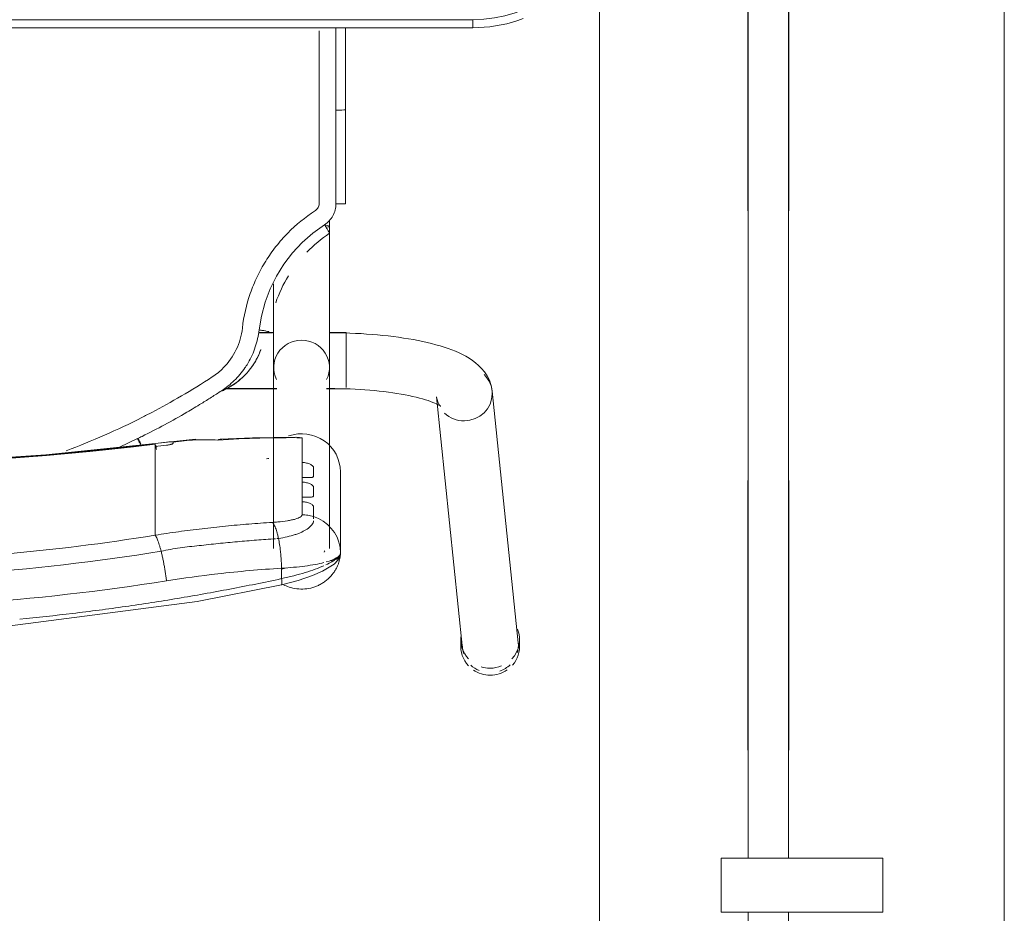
# Model space of a CAD drawing. Header units: metres. Extents: x 2.9 to 42.3, y -72.9 to -49.3.
# Tile 129 of 256: x 9.426 to 9.791, y -61.451 to -61.119. Entities that reach past the tile are written whole.
import ezdxf

# ---------------------------------------------------------------- set-up
doc = ezdxf.new("R2010")
doc.units = ezdxf.units.M
doc.linetypes.add('Traço', pattern=[0.006, 0.003, -0.003])
doc.linetypes.add('Traço_2_', pattern=[0.006, 0.003, -0.003])
doc.layers.add('A-GLAZ', color=7, linetype='Continuous', lineweight=18)
doc.layers.add('I-FURN', color=7, linetype='Continuous', lineweight=18)
doc.layers.add('A-GLAZ-HDLN', color=7, linetype='Traço', lineweight=25, true_color=0x00007f)

# ---------------------------------------------------------------- blocks, each defined once
blk = doc.blocks.new('ConjuntoParaAlunoTamanho6 - CJA06_ConjuntoParaAlunoTamanho6-V31-2PAV')
at = {"layer": 'I-FURN', "color": 253, "true_color": 0xaaaaaa}
for p, q in [((-0.2643, 0.29456), (-0.2643, 0.29197)), ((-0.2638, 0.29312), (-0.25413, 0.19969)), ((-0.23354, 0.20182), (-0.24321, 0.29526)), ((-0.24254, 0.29197), (-0.24254, 0.29456)), ((-0.1979, 0.25969), (-0.1979, 0.22964)), ((-0.19202, 0.25906), (-0.19192, 0.25949)), ((-0.19385, 0.25812), (-0.19385, 0.19097)), ((-0.19207, 0.25896), (-0.19202, 0.25906)), ((-0.17315, 0.19097), (-0.17315, 0.25812)), ((-0.19665, 0.25395), (-0.1957, 0.25221)), ((-0.1957, 0.25221), (-0.19451, 0.25062)), ((-0.17493, 0.25435), (-0.17437, 0.25441)), ((-0.12923, 0.2438), (-0.12923, 0.25317)), ((-0.12923, 0.24214), (-0.12923, 0.2438)), ((-0.12923, 0.24214), (-0.12923, 0.23653)), ((-0.18366, 0.24073), (-0.18366, 0.23904)), ((-0.12923, 0.23653), (-0.12923, 0.23486)), ((-0.12923, 0.23486), (-0.12923, 0.22925)), ((-0.18366, 0.23345), (-0.18366, 0.23176)), ((-0.12923, 0.22925), (-0.12923, 0.22759)), ((-0.12923, 0.22759), (-0.12923, 0.22197)), ((-0.18366, 0.22617), (-0.18366, 0.21701)), ((-0.14414, 0.21757), (-0.12926, 0.21915)), ((-0.12923, 0.22197), (-0.12923, 0.22031)), ((-0.11598, 0.22048), (-0.1227, 0.21732)), ((-0.18366, 0.21701), (-0.1818, 0.21679)), ((-0.19271, 0.19894), (-0.2, 0.19894)), ((-0.2, 0.19844), (-0.2, 0.19411)), ((-0.19271, 0.19879), (-0.19385, 0.19879)), ((-0.19385, 0.19879), (-0.19385, 0.19845)), ((-0.19385, 0.19845), (-0.19385, 0.19764)), ((-0.15474, 0.19894), (-0.17429, 0.19894)), ((-0.15494, 0.19879), (-0.17429, 0.19879)), ((-0.2, 0.19393), (-0.2, 0.18575)), ((-0.19385, 0.19367), (-0.19385, 0.1916)), ((-0.19385, 0.18688), (-0.19385, 0.18582)), ((-0.2, 0.18573), (-0.2, 0.17922)), ((-0.19385, 0.18371), (-0.19385, 0.18582)), ((-0.2, 0.17916), (-0.2, 0.17794)), ((-0.19385, 0.17809), (-0.19385, 0.18068)), ((-0.2, 0.17794), (-0.19377, 0.17794)), ((-0.17323, 0.17794), (-0.1676, 0.17794)), ((-0.17268, 0.17809), (-0.16757, 0.17809)), ((-0.19385, 0.13857), (-0.19385, 0.13643)), ((-0.19983, 0.13021), (-0.19982, 0.0953)), ((-0.19982, 0.06488), (-0.19982, 0.0953)), ((-0.19982, 0.0953), (-0.19982, 0.09529)), ((-0.19623, 0.09556), (-0.19738, 0.09554)), ((0.247, 0.06497), (-0.247, 0.06497)), ((-0.247, 0.06497), (-0.247, 0.06197)), ((0.247, 0.06497), (-0.247, 0.06497))]:
    blk.add_line(p, q, dxfattribs=at)
at = {"layer": 'I-FURN', "color": 253, "true_color": 0xaaaaaa, "flags": 128}
for points in [[(0.0001, 0.2904), (-0.07267, 0.28721), (-0.14486, 0.2777), (-0.17603, 0.27161)], [(-0.17603, 0.27161), (-0.18218, 0.26997), (-0.18761, 0.26812), (-0.19131, 0.26652), (-0.19557, 0.2639), (-0.19708, 0.26226), (-0.19765, 0.26113), (-0.1979, 0.25971)], [(-0.17607, 0.26928), (-0.17607, 0.26831), (-0.17607, 0.26734), (-0.17607, 0.26637), (-0.17607, 0.2654)], [(-0.1979, 0.24468), (-0.1979, 0.2522), (-0.1979, 0.25971)], [(-0.1979, 0.25969), (-0.19776, 0.25773), (-0.19734, 0.2558), (-0.19665, 0.25395)], [(-0.1979, 0.25969), (-0.1979, 0.25218), (-0.1979, 0.24467), (-0.1979, 0.23715), (-0.1979, 0.22964)], [(-0.19451, 0.25062), (-0.19311, 0.2492), (-0.19152, 0.24799)], [(-0.19152, 0.24799), (-0.18977, 0.24701), (-0.1879, 0.24628)], [(-0.1879, 0.24243), (-0.1879, 0.24339), (-0.1879, 0.24435), (-0.1879, 0.24532), (-0.1879, 0.24628)], [(-0.18366, 0.24561), (-0.18366, 0.24439), (-0.18366, 0.24317), (-0.18366, 0.24195), (-0.18366, 0.24073)], [(-0.1879, 0.23515), (-0.1879, 0.23603), (-0.1879, 0.23692), (-0.1879, 0.2378), (-0.1879, 0.23868)], [(-0.18366, 0.23904), (-0.18366, 0.23764), (-0.18366, 0.23624), (-0.18366, 0.23485), (-0.18366, 0.23345)], [(-0.1879, 0.22787), (-0.1879, 0.22876), (-0.1879, 0.22964), (-0.1879, 0.23052), (-0.1879, 0.23141)], [(-0.18366, 0.23176), (-0.18366, 0.23036), (-0.18366, 0.22897), (-0.18366, 0.22757), (-0.18366, 0.22617)], [(-0.12926, 0.21915), (-0.08865, 0.22342), (-0.0479, 0.2261), (-0.00707, 0.22717), (0.03376, 0.22666), (0.07455, 0.22454), (0.11521, 0.22083), (0.12946, 0.21915)], [(-0.1359, 0.2187), (-0.1359, 0.21878), (-0.1359, 0.21886), (-0.1359, 0.21893), (-0.1359, 0.21901)], [(-0.12923, 0.22031), (-0.12923, 0.22007), (-0.12923, 0.21984), (-0.12923, 0.21961), (-0.12923, 0.21937)], [(-0.18111, 0.21677), (-0.16533, 0.21701), (-0.15331, 0.21761)], [(-0.23354, 0.20182), (-0.23373, 0.20287), (-0.23403, 0.20376), (-0.23437, 0.20445), (-0.23469, 0.20492), (-0.23492, 0.20521), (-0.23505, 0.20534), (-0.23507, 0.20536)], [(-0.23507, 0.20536), (-0.23501, 0.20531), (-0.23482, 0.20518), (-0.23451, 0.20499), (-0.23408, 0.20476), (-0.23355, 0.20449), (-0.23291, 0.2042), (-0.23217, 0.20389), (-0.23133, 0.20358), (-0.23041, 0.20326), (-0.22941, 0.20294), (-0.22832, 0.20262), (-0.22717, 0.2023), (-0.22594, 0.20199), (-0.22464, 0.20169), (-0.22328, 0.2014), (-0.22186, 0.20112), (-0.22039, 0.20086), (-0.21886, 0.2006), (-0.21729, 0.20036), (-0.21567, 0.20014), (-0.214, 0.19993), (-0.2123, 0.19973), (-0.21057, 0.19956), (-0.2088, 0.1994), (-0.207, 0.19926), (-0.20518, 0.19913), (-0.20334, 0.19903), (-0.20148, 0.19894), (-0.19961, 0.19888), (-0.19772, 0.19883), (-0.19583, 0.1988), (-0.19394, 0.19879), (-0.19385, 0.19879)], [(-0.25413, 0.19969), (-0.25375, 0.19762), (-0.25311, 0.19572), (-0.25226, 0.19403), (-0.25129, 0.19256), (-0.25023, 0.19128), (-0.24913, 0.19017), (-0.24799, 0.18919), (-0.24683, 0.18832), (-0.24563, 0.18753), (-0.24441, 0.18681), (-0.24316, 0.18615), (-0.24188, 0.18553), (-0.24055, 0.18496), (-0.23919, 0.18441), (-0.23778, 0.1839), (-0.23633, 0.18341), (-0.23483, 0.18295), (-0.2333, 0.18251), (-0.23171, 0.1821), (-0.23008, 0.1817), (-0.22841, 0.18133), (-0.2267, 0.18098), (-0.22495, 0.18064), (-0.22315, 0.18033), (-0.22132, 0.18004), (-0.21946, 0.17976), (-0.21756, 0.17951), (-0.21562, 0.17928), (-0.21366, 0.17906), (-0.21168, 0.17887), (-0.20967, 0.1787), (-0.20763, 0.17855), (-0.20558, 0.17842), (-0.20352, 0.17831), (-0.20144, 0.17823), (-0.19935, 0.17816), (-0.19725, 0.17811), (-0.19515, 0.17809), (-0.19385, 0.17809)], [(-0.19385, 0.13857), (-0.19385, 0.14057), (-0.19385, 0.14257), (-0.19385, 0.14457), (-0.19385, 0.14656), (-0.19385, 0.14855), (-0.19385, 0.15053), (-0.19385, 0.15249), (-0.19385, 0.15444), (-0.19385, 0.15637), (-0.19385, 0.15827), (-0.19385, 0.16015), (-0.19385, 0.162), (-0.19385, 0.16382), (-0.19385, 0.1656), (-0.19385, 0.16735), (-0.19385, 0.16905), (-0.19385, 0.17071), (-0.19385, 0.17233), (-0.19385, 0.1739), (-0.19385, 0.17541), (-0.19385, 0.17687), (-0.19385, 0.17828), (-0.19385, 0.17963), (-0.19385, 0.18092), (-0.19385, 0.18215), (-0.19385, 0.18331), (-0.19385, 0.18441), (-0.19385, 0.18544), (-0.19385, 0.1864), (-0.19385, 0.18729), (-0.19385, 0.1881), (-0.19385, 0.18885), (-0.19385, 0.18951), (-0.19385, 0.19011), (-0.19385, 0.19062), (-0.19385, 0.19097)], [(-0.17315, 0.19097), (-0.17315, 0.19051), (-0.17315, 0.18998), (-0.17315, 0.18937), (-0.17315, 0.18869), (-0.17315, 0.18793), (-0.17315, 0.1871), (-0.17315, 0.18619), (-0.17315, 0.18522), (-0.17315, 0.18417), (-0.17315, 0.18306), (-0.17315, 0.18188), (-0.17315, 0.18064), (-0.17315, 0.17934), (-0.17315, 0.17798), (-0.17315, 0.17656), (-0.17315, 0.17508), (-0.17315, 0.17355), (-0.17315, 0.17198), (-0.17315, 0.17035), (-0.17315, 0.16868), (-0.17315, 0.16696), (-0.17315, 0.16521), (-0.17315, 0.16342), (-0.17315, 0.16159), (-0.17315, 0.15994)], [(-0.16841, 0.18438), (-0.16841, 0.18437), (-0.16841, 0.18435), (-0.16841, 0.18434), (-0.16841, 0.18432)], [(-0.16774, 0.17706), (-0.16861, 0.17188), (-0.16997, 0.16679), (-0.17181, 0.16185), (-0.17415, 0.15713), (-0.17693, 0.15265), (-0.18013, 0.14846), (-0.18374, 0.14461), (-0.18771, 0.14113), (-0.19199, 0.13805)], [(-0.19623, 0.13025), (-0.19623, 0.12331), (-0.19623, 0.11637), (-0.19623, 0.10942), (-0.19623, 0.10249), (-0.19623, 0.09556)], [(-0.19738, 0.09554), (-0.19841, 0.0955), (-0.1992, 0.09544), (-0.19969, 0.09537), (-0.19982, 0.0953)], [(-0.247, 0.06497), (-0.24912, 0.06492), (-0.25124, 0.0648), (-0.25334, 0.06459), (-0.25544, 0.06429), (-0.25753, 0.06391), (-0.2596, 0.06345), (-0.26165, 0.0629), (-0.26367, 0.06228), (-0.26567, 0.06157)], [(0.247, 0.06197), (0.1235, 0.06197), (0, 0.06197), (-0.1235, 0.06197), (-0.247, 0.06197)], [(-0.247, 0.06197), (-0.1235, 0.06197), (0, 0.06197), (0.1235, 0.06197), (0.247, 0.06197)]]:
    blk.add_lwpolyline(points, dxfattribs=at)
at = {"layer": 'I-FURN', "color": 253, "true_color": 0xaaaaaa}
blk.add_arc((-0.247, 0.01197), 0.05, 90, 162.2179, dxfattribs=at)
blk.add_arc((-0.247, 0.01197), 0.05, 90, 162.2179, dxfattribs=at)
for centre, major_axis, ratio, start_param, end_param in [((-0.25351, 0.29419), (0.01029, 0.00107), 0.967158, 1.815725, 2.256389), ((-0.25342, 0.29456), (0.01088, 0), 0.965926, 1.570796, 2.185058), ((-0.25342, 0.29456), (0.01088, 0), 0.965926, 0.959427, 1.570796), ((-0.25351, 0.29419), (0.01029, 0.00107), 0.967158, 0.685592, 1.060105), ((-0.25342, 0.29456), (0.01088, 0), 0.965926, 2.438822, 3.243525), ((-0.25342, 0.29197), (0.01088, 0), 0.965926, 1.570796, 1.965237), ((-0.25342, 0.29197), (0.01088, 0), 0.965926, 1.257624, 1.559899), ((-0.25342, 0.29456), (0.01088, 0), 0.965926, 6.170166, 7.020457), ((-0.25342, 0.29197), (0.01088, 0), 0.965926, 2.404268, 3.526261), ((-0.25351, 0.29419), (0.01029, 0.00107), 0.967158, 2.780211, 3.141593), ((-0.25342, 0.29197), (0.01088, 0), 0.965926, 6.182855, 7.015454), ((-0.25351, 0.29419), (0.01029, 0.00107), 0.967158, 6.18338, 6.464028), ((0.0001, -0.77117), (1.0209, 0), 0.978148, 1.443771, 1.697822), ((-0.1835, 0.22964), (-0.0144, 0), 0.978148, 0, 1.909658), ((0.0001, -0.77159), (1.0211, 0), 0.978148, 1.443771, 1.697822), ((-0.17927, 0.60128), (0.385, 0), 0.978148, 4.732926, 4.735013), ((-0.17927, 0.60356), (0.395, 0), 0.978148, 4.828782, 4.839414), ((-0.17927, 0.60221), (0.3948, 0), 0.978148, 4.828842, 4.839414), ((-0.1305, 0.22908), (-0.00124, 0.00992), 0.026339, 2.463316, 2.789234), ((-0.17927, 0.60336), (0.395, 0), 0.978148, 4.701279, 4.780293), ((-0.14501, 0.22754), (-0.00087, 0.00996), 0.018501, 2.957526, 3.350225), ((-0.17927, 0.60263), (0.395, 0), 0.978148, 4.801491, 4.822541), ((-0.24383, 0.20075), (0.01029, 0.00107), 0.967158, 1.470991, 3.041787), ((-0.24383, 0.20075), (0.01029, 0.00107), 0.967158, 0.685592, 1.470991), ((-0.24383, 0.20075), (0.01029, 0.00107), 0.967158, 3.041787, 3.827185), ((-0.1835, 0.19097), (0.01035, 0), 0.978148, 2.686587, 4.712389), ((-0.1835, 0.19097), (0.01035, 0), 0.978148, 4.712389, 6.738191), ((-0.1835, 0.13857), (0.01035, 0), 0.069756, 2.648425, 3.665191)]:
    blk.add_ellipse(centre, major_axis=major_axis, ratio=ratio, start_param=start_param, end_param=end_param, dxfattribs=at)
for points, knots in [([(-0.13346, 0.2701), (-0.0847, 0.2778), (0.00519, 0.28415), (0.09466, 0.27626), (0.13366, 0.2701)], [-1, -1, -1, -1, -0.444444, 0, 0, 0, 0]), ([(-0.1979, 0.25971), (-0.1979, 0.26019), (-0.19783, 0.26127), (-0.19747, 0.26287), (-0.19695, 0.2643), (-0.19642, 0.26543), (-0.19585, 0.26637), (-0.19534, 0.26711), (-0.19492, 0.26766), (-0.19447, 0.26819), (-0.19382, 0.2689), (-0.19291, 0.26975), (-0.1919, 0.27053), (-0.19105, 0.27107), (-0.1904, 0.27144), (-0.18973, 0.27177), (-0.18883, 0.27217), (-0.18719, 0.27275), (-0.18474, 0.2732), (-0.18174, 0.27315), (-0.17906, 0.27255), (-0.17745, 0.27187), (-0.17679, 0.27153)], [0, 0, 0, 0, 0.0625, 0.125, 0.15625, 0.1875, 0.21875, 0.234375, 0.25, 0.265625, 0.28125, 0.3125, 0.34375, 0.359375, 0.375, 0.390625, 0.40625, 0.4375, 0.5, 0.5625, 0.625, 0.6721865, 0.6721865, 0.6721865, 0.6721865]), ([(-0.1761, 0.27156), (-0.17616, 0.27149), (-0.17627, 0.27106), (-0.17619, 0.27003), (-0.17607, 0.26928)], [0.625, 0.625, 0.625, 0.625, 0.75, 1, 1, 1, 1]), ([(-0.17607, 0.2654), (-0.1682, 0.2659), (-0.154, 0.26716), (-0.13977, 0.2691), (-0.13346, 0.2701)], [-1, -1, -1, -1, -0.444444, 0, 0, 0, 0]), ([(-0.13144, 0.25914), (-0.08343, 0.26683), (0.00512, 0.27318), (0.09323, 0.26529), (0.13164, 0.25914)], [-1, -1, -1, -1, -0.444444, 0, 0, 0, 0]), ([(-0.1979, 0.25971), (-0.1979, 0.26034), (-0.19695, 0.26175), (-0.19411, 0.2634), (-0.19255, 0.26413)], [0, 0, 0, 0, 0.25, 0.4624597, 0.4624597, 0.4624597, 0.4624597]), ([(-0.19256, 0.2631), (-0.19415, 0.26264), (-0.1969, 0.26156), (-0.1979, 0.26035), (-0.1979, 0.25969)], [0.5343117, 0.5343117, 0.5343117, 0.5343117, 0.75, 1, 1, 1, 1]), ([(0.12943, 0.25317), (0.08224, 0.26075), (-0.00484, 0.26702), (-0.09148, 0.25924), (-0.12923, 0.25317)], [-1, -1, -1, -1, -0.444444, 0, 0, 0, 0]), ([(-0.1965, 0.2622), (-0.19671, 0.26207), (-0.1971, 0.26176), (-0.19769, 0.26096), (-0.1979, 0.26021), (-0.1979, 0.25971)], [0.75, 0.75, 0.75, 0.75, 0.8125, 0.875, 1, 1, 1, 1]), ([(-0.19421, 0.2626), (-0.1945, 0.26266), (-0.19502, 0.2627), (-0.19554, 0.2626), (-0.19576, 0.26254)], [0.5473049, 0.5473049, 0.5473049, 0.5473049, 0.625, 0.6812684, 0.6812684, 0.6812684, 0.6812684]), ([(-0.17381, 0.25447), (-0.17147, 0.25462), (-0.16677, 0.25497), (-0.1597, 0.25557), (-0.1538, 0.25614), (-0.14908, 0.25663), (-0.14554, 0.25703), (-0.14198, 0.25739), (-0.13843, 0.25782), (-0.13492, 0.25842), (-0.13259, 0.25889), (-0.13144, 0.25914)], [0, 0, 0, 0, 0.166667, 0.333333, 0.5, 0.583333, 0.666667, 0.75, 0.833333, 0.916667, 1, 1, 1, 1]), ([(-0.1879, 0.24778), (-0.18791, 0.24829), (-0.1875, 0.24933), (-0.18588, 0.25077), (-0.184, 0.25182), (-0.1824, 0.2525), (-0.17978, 0.25344), (-0.17715, 0.25404), (-0.17493, 0.25435)], [0, 0, 0, 0, 0.2, 0.4, 0.55, 0.625, 0.7, 1, 1, 1, 1]), ([(-0.12923, 0.25317), (-0.13213, 0.25271), (-0.13647, 0.25207), (-0.14082, 0.25148), (-0.14226, 0.2513)], [-1, -1, -1, -1, -0.8, -0.7, -0.7, -0.7, -0.7]), ([(-0.17265, 0.2484), (-0.17333, 0.24836), (-0.17532, 0.24821), (-0.17777, 0.24791), (-0.17985, 0.24753), (-0.18163, 0.2471), (-0.18322, 0.24646), (-0.18366, 0.2459), (-0.18366, 0.24561)], [-1, -1, -1, -1, -0.888889, -0.666667, -0.555556, -0.444444, -0.222222, 0, 0, 0, 0]), ([(-0.1879, 0.24628), (-0.1879, 0.24644), (-0.1879, 0.2467), (-0.1879, 0.247), (-0.1879, 0.2471)], [0, 0, 0, 0, 0.4, 0.6, 0.6, 0.6, 0.6]), ([(-0.18366, 0.24073), (-0.18428, 0.24075), (-0.18512, 0.24088), (-0.18609, 0.24117), (-0.18671, 0.24142), (-0.18723, 0.2417), (-0.18762, 0.24198), (-0.18784, 0.24222), (-0.1879, 0.24236), (-0.1879, 0.24243)], [0, 0, 0, 0, 0.25, 0.375, 0.5, 0.625, 0.75, 0.875, 1, 1, 1, 1]), ([(-0.1879, 0.23868), (-0.1879, 0.23875), (-0.18784, 0.23885), (-0.18762, 0.23896), (-0.18723, 0.23902), (-0.18671, 0.23904), (-0.18609, 0.23904), (-0.18512, 0.23903), (-0.18428, 0.23902), (-0.18366, 0.23904)], [0, 0, 0, 0, 0.125, 0.25, 0.375, 0.5, 0.625, 0.75, 1, 1, 1, 1]), ([(-0.18366, 0.23345), (-0.18428, 0.23348), (-0.18512, 0.2336), (-0.18609, 0.23389), (-0.18671, 0.23414), (-0.18723, 0.23442), (-0.18762, 0.2347), (-0.18784, 0.23494), (-0.1879, 0.23508), (-0.1879, 0.23515)], [0, 0, 0, 0, 0.25, 0.375, 0.5, 0.625, 0.75, 0.875, 1, 1, 1, 1]), ([(-0.1879, 0.23141), (-0.1879, 0.23147), (-0.18784, 0.23158), (-0.18762, 0.23168), (-0.18723, 0.23174), (-0.18671, 0.23176), (-0.18609, 0.23176), (-0.18512, 0.23175), (-0.18428, 0.23175), (-0.18366, 0.23176)], [0, 0, 0, 0, 0.125, 0.25, 0.375, 0.5, 0.625, 0.75, 1, 1, 1, 1]), ([(-0.18366, 0.22617), (-0.18428, 0.2262), (-0.18512, 0.22633), (-0.18609, 0.22661), (-0.18671, 0.22687), (-0.18723, 0.22714), (-0.18762, 0.22742), (-0.18784, 0.22767), (-0.1879, 0.22781), (-0.1879, 0.22787)], [0, 0, 0, 0, 0.25, 0.375, 0.5, 0.625, 0.75, 0.875, 1, 1, 1, 1]), ([(-0.12388, 0.21967), (-0.12372, 0.21936), (-0.12333, 0.2186), (-0.12291, 0.21776), (-0.1227, 0.21732)], [0.5302375, 0.5302375, 0.5302375, 0.5302375, 0.75, 1, 1, 1, 1]), ([(-0.1334, 0.21866), (-0.1337, 0.21862), (-0.13425, 0.21856), (-0.13488, 0.2185), (-0.13529, 0.21849), (-0.13555, 0.2185), (-0.13573, 0.21853), (-0.13582, 0.21857), (-0.13585, 0.2186)], [0, 0, 0, 0, 0.25, 0.5, 0.625, 0.75, 0.875, 1, 1, 1, 1]), ([(-0.15863, 0.1971), (-0.16081, 0.19558), (-0.16383, 0.19273), (-0.16686, 0.18807), (-0.16796, 0.18563), (-0.16841, 0.18438)], [0, 0, 0, 0, 0.5, 0.75, 1, 1, 1, 1]), ([(-0.15392, 0.19972), (-0.15434, 0.19954), (-0.15598, 0.19879), (-0.15753, 0.19787), (-0.15863, 0.1971)], [0.6648069, 0.6648069, 0.6648069, 0.6648069, 0.75, 1, 1, 1, 1]), ([(-0.16841, 0.18432), (-0.16799, 0.18547), (-0.16725, 0.18714), (-0.16604, 0.18925), (-0.16537, 0.19026), (-0.16501, 0.19076)], [0, 0, 0, 0, 0.5, 0.75, 1, 1, 1, 1]), ([(-0.16156, 0.17636), (-0.16208, 0.17191), (-0.16353, 0.16549), (-0.16692, 0.15729), (-0.1701, 0.15145), (-0.17391, 0.14602), (-0.17976, 0.13936), (-0.18487, 0.13521), (-0.18863, 0.13277)], [0, 0, 0, 0, 0.25, 0.375, 0.5, 0.625, 0.75, 1, 1, 1, 1]), ([(-0.19, 0.13025), (-0.19, 0.12863), (-0.19, 0.12547), (-0.19, 0.12092), (-0.19, 0.1173), (-0.19, 0.1145), (-0.19, 0.11243), (-0.19, 0.11052), (-0.19, 0.10828), (-0.19, 0.10624), (-0.19, 0.10408), (-0.19, 0.10228), (-0.19, 0.10023), (-0.19, 0.09774), (-0.19, 0.09515), (-0.19, 0.09189), (-0.19, 0.08842), (-0.19, 0.08419), (-0.19, 0.08049), (-0.19, 0.07684), (-0.19, 0.07351), (-0.19, 0.07081), (-0.19, 0.0683), (-0.19, 0.06666), (-0.19, 0.06612)], [0, 0, 0, 0, 0.03125, 0.0625, 0.09375, 0.109375, 0.125, 0.140625, 0.15625, 0.1875, 0.203125, 0.21875, 0.234375, 0.25, 0.265625, 0.28125, 0.3125, 0.328125, 0.34375, 0.359375, 0.3671875, 0.375, 0.3828125, 0.3865101, 0.3865101, 0.3865101, 0.3865101]), ([(-0.19623, 0.06488), (-0.19623, 0.06802), (-0.19623, 0.0747), (-0.19623, 0.0849), (-0.19623, 0.09203), (-0.19623, 0.09556)], [0.8397159, 0.8397159, 0.8397159, 0.8397159, 0.8888889, 0.9444444, 1, 1, 1, 1])]:
    blk.add_open_spline(points, degree=3, knots=knots, dxfattribs=at)
for points in [[(-0.09864, 0.28217), (-0.10517, 0.28139), (-0.11169, 0.28054), (-0.11819, 0.27961)], [(-0.07901, 0.28427), (-0.08557, 0.28365), (-0.09211, 0.28295), (-0.09864, 0.28217)], [(-0.11819, 0.27961), (-0.12468, 0.27869), (-0.13116, 0.27768), (-0.13762, 0.27661)], [(-0.13762, 0.27661), (-0.14407, 0.27553), (-0.15051, 0.27438), (-0.15692, 0.27316)], [(-0.15692, 0.27316), (-0.16332, 0.27194), (-0.16971, 0.27065), (-0.17607, 0.26928)], [(-0.13346, 0.2701), (-0.13339, 0.26956), (-0.13324, 0.26848), (-0.133, 0.26684), (-0.13272, 0.2652), (-0.13242, 0.26359), (-0.13211, 0.26203), (-0.13178, 0.26053), (-0.13155, 0.25959), (-0.13144, 0.25914)], [(-0.1917, 0.26452), (-0.19074, 0.26494), (-0.18865, 0.26578), (-0.18491, 0.26704), (-0.18064, 0.26823), (-0.1776, 0.26895), (-0.17607, 0.26928)], [(-0.17607, 0.2654), (-0.17914, 0.26523), (-0.18504, 0.2647), (-0.18981, 0.26382), (-0.19177, 0.26331)], [(-0.17609, 0.26577), (-0.1767, 0.26561), (-0.17731, 0.26545), (-0.17791, 0.26528)], [(-0.17607, 0.2654), (-0.17606, 0.26498), (-0.17604, 0.26413), (-0.17598, 0.26285), (-0.1759, 0.26156), (-0.17579, 0.26028), (-0.17566, 0.25902), (-0.17551, 0.25778), (-0.17533, 0.25659), (-0.17514, 0.25544), (-0.175, 0.25471), (-0.17493, 0.25435)], [(-0.12923, 0.25317), (-0.12932, 0.25327), (-0.1295, 0.25353), (-0.1298, 0.25409), (-0.13011, 0.25481), (-0.13044, 0.25568), (-0.13077, 0.2567), (-0.1311, 0.25786), (-0.13133, 0.2587), (-0.13144, 0.25914)], [(-0.17493, 0.25435), (-0.17484, 0.25392), (-0.17465, 0.25308), (-0.17435, 0.25195), (-0.17403, 0.25093), (-0.17369, 0.25006), (-0.17335, 0.24934), (-0.173, 0.24877), (-0.17277, 0.2485), (-0.17265, 0.2484)], [(-0.16398, 0.24902), (-0.16687, 0.24878), (-0.16977, 0.24858), (-0.17265, 0.2484)], [(-0.15964, 0.24939), (-0.16109, 0.24926), (-0.16254, 0.24913), (-0.16398, 0.24902)], [(-0.1553, 0.2498), (-0.15675, 0.24966), (-0.15819, 0.24952), (-0.15964, 0.24939)], [(-0.15095, 0.25026), (-0.1524, 0.2501), (-0.15385, 0.24995), (-0.1553, 0.2498)], [(-0.14661, 0.25076), (-0.14806, 0.25058), (-0.14951, 0.25042), (-0.15095, 0.25026)], [(-0.14226, 0.2513), (-0.14371, 0.25111), (-0.14516, 0.25093), (-0.14661, 0.25076)], [(-0.1879, 0.24628), (-0.18756, 0.24617), (-0.18687, 0.24599), (-0.18581, 0.24578), (-0.18474, 0.24565), (-0.18402, 0.24561), (-0.18366, 0.24561)], [(-0.1359, 0.21901), (-0.1359, 0.21905), (-0.13586, 0.21912), (-0.13573, 0.21923), (-0.13549, 0.21935), (-0.13518, 0.21946), (-0.13479, 0.21957), (-0.13436, 0.21967), (-0.1339, 0.21974), (-0.13357, 0.21979), (-0.1334, 0.21981)], [(-0.09625, 0.22184), (-0.10584, 0.21825), (-0.1152, 0.21414), (-0.12434, 0.2095)], [(-0.12335, 0.21813), (-0.12356, 0.21856), (-0.12377, 0.21898), (-0.12395, 0.21936)], [(-0.15397, 0.21772), (-0.15349, 0.21752), (-0.153, 0.21758), (-0.15247, 0.21788)], [(-0.15247, 0.21788), (-0.15113, 0.21782), (-0.1484, 0.21775), (-0.14556, 0.21776), (-0.14412, 0.21779)], [(-0.12436, 0.21651), (-0.12717, 0.21512), (-0.13276, 0.21224), (-0.13826, 0.20916), (-0.14098, 0.20758)], [(-0.13585, 0.2186), (-0.13587, 0.21862), (-0.13589, 0.21865), (-0.1359, 0.21868), (-0.1359, 0.2187)], [(-0.1227, 0.21732), (-0.12297, 0.21719), (-0.12353, 0.21692), (-0.12408, 0.21665), (-0.12436, 0.21651)], [(-0.12289, 0.21723), (-0.12304, 0.21753), (-0.12319, 0.21783), (-0.12334, 0.21813)], [(-0.12434, 0.2095), (-0.12494, 0.2092), (-0.12615, 0.20858), (-0.12737, 0.20794), (-0.12798, 0.20762)], [(-0.12798, 0.20762), (-0.13157, 0.20574), (-0.13889, 0.20168), (-0.14651, 0.19698), (-0.1504, 0.19445)], [(-0.14098, 0.20758), (-0.14188, 0.20704), (-0.14368, 0.20597), (-0.14546, 0.20487), (-0.14635, 0.20432)], [(-0.14638, 0.20431), (-0.14762, 0.20355), (-0.1501, 0.202), (-0.15256, 0.20043), (-0.15378, 0.19963)], [(-0.16501, 0.19076), (-0.16447, 0.19151), (-0.16331, 0.19295), (-0.16135, 0.19493), (-0.15919, 0.19669), (-0.15764, 0.19771), (-0.15683, 0.19818)], [(-0.15378, 0.19963), (-0.1555, 0.19851), (-0.15869, 0.19594), (-0.16134, 0.1928), (-0.1625, 0.1911)], [(-0.1568, 0.1982), (-0.1558, 0.19878), (-0.15482, 0.19926), (-0.15387, 0.19966)], [(-0.1504, 0.19445), (-0.15113, 0.19396), (-0.15256, 0.19293), (-0.15386, 0.19174), (-0.15448, 0.19112)], [(-0.1625, 0.1911), (-0.16271, 0.1908), (-0.16313, 0.19018), (-0.16352, 0.18955), (-0.16371, 0.18924)], [(-0.15448, 0.19112), (-0.15645, 0.18912), (-0.15969, 0.18452), (-0.16124, 0.17915), (-0.16156, 0.17636)], [(-0.16371, 0.18924), (-0.16479, 0.18738), (-0.16656, 0.18343), (-0.1675, 0.1792), (-0.16774, 0.17706)], [(-0.16774, 0.17706), (-0.16823, 0.17712), (-0.16921, 0.17725), (-0.17046, 0.17746), (-0.17128, 0.17766), (-0.17147, 0.17776), (-0.17146, 0.1778)], [(-0.17391, 0.16699), (-0.17512, 0.16348), (-0.17671, 0.16011), (-0.17864, 0.15696)], [(-0.1854, 0.14823), (-0.18797, 0.14558), (-0.19084, 0.14321), (-0.19391, 0.14119)], [(-0.19391, 0.14119), (-0.19393, 0.14119), (-0.19385, 0.14103), (-0.19344, 0.14033), (-0.19278, 0.13928), (-0.19225, 0.13846), (-0.19199, 0.13805)], [(-0.19199, 0.13805), (-0.19265, 0.13762), (-0.19383, 0.13663), (-0.19519, 0.13473), (-0.19604, 0.13255), (-0.19622, 0.13104), (-0.19623, 0.13025)], [(-0.18863, 0.13277), (-0.18884, 0.13263), (-0.18922, 0.13231), (-0.18966, 0.1317), (-0.18994, 0.13099), (-0.19, 0.1305), (-0.19, 0.13025)], [(-0.19623, 0.13025), (-0.19672, 0.13025), (-0.1977, 0.13025), (-0.19891, 0.13024), (-0.19969, 0.13022), (-0.19984, 0.13021), (-0.19982, 0.1302)], [(-0.19982, 0.12147), (-0.19982, 0.12438), (-0.19982, 0.12729), (-0.19982, 0.1302)], [(-0.19982, 0.1302), (-0.19982, 0.12438), (-0.19982, 0.11273), (-0.19982, 0.1011), (-0.19982, 0.09529)], [(-0.19982, 0.09528), (-0.19982, 0.10092), (-0.19982, 0.10655), (-0.19982, 0.1122)], [(-0.19982, 0.09529), (-0.19982, 0.08515), (-0.19982, 0.07502), (-0.19982, 0.06488)], [(-0.19982, 0.06488), (-0.19982, 0.06837), (-0.19982, 0.07185), (-0.19982, 0.07534)]]:
    blk.add_open_spline(points, degree=3, dxfattribs=at)
blk = doc.blocks.new('JANELA1 - Paineis _2x1_ 2 x 1_00-8467672-2PAV')
at = {"layer": 'A-GLAZ', "color": 253, "true_color": 0xaaaaaa}
for p, q in [((-0.97, 0.075), (0.97, 0.075)), ((0.01, 0.03), (-0.01, 0.03)), ((-0.01, 0.03), (-0.01, -0.03)), ((0.01, -0.03), (0.01, 0.03)), ((-0.01, -0.005), (-0.95, -0.005)), ((0.95, -0.005), (0.01, -0.005)), ((-0.95, -0.02), (-0.01, -0.02)), ((0.01, -0.02), (0.95, -0.02)), ((-0.01, -0.03), (0.01, -0.03)), ((0.97, -0.075), (-0.97, -0.075))]:
    blk.add_line(p, q, dxfattribs=at)
at = {"layer": 'A-GLAZ-HDLN', "color": 9, "linetype": 'Traço_2_', "true_color": 0xaaaad4}
for p, q in [((-0.95, -0.005), (0.95, -0.005)), ((0.95, -0.02), (-0.95, -0.02))]:
    blk.add_line(p, q, dxfattribs=at)
blk = doc.blocks.new('4 GRE - ESCOLA DE CINEMA E AUDIOVISUAL CINE REX R07_rvt-1-2PAV')
at = {"layer": 'A-GLAZ', "color": 253, "lineweight": 18, "true_color": 0xaaaaaa, "rotation": 269.9999999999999}
blk.add_blockref('JANELA1 - Paineis _2x1_ 2 x 1_00-8467672-2PAV', (9.71566, -61.44043), dxfattribs=at)
at = {"layer": 'I-FURN', "color": 253, "lineweight": 18, "true_color": 0xaaaaaa, "rotation": 180}
blk.add_blockref('ConjuntoParaAlunoTamanho6 - CJA06_ConjuntoParaAlunoTamanho6-V31-2PAV', (9.34666, -61.05751), dxfattribs=at)

msp = doc.modelspace()

# ---------------------------------------------------------------- block references
at = {"lineweight": 5}
msp.add_blockref('4 GRE - ESCOLA DE CINEMA E AUDIOVISUAL CINE REX R07_rvt-1-2PAV', (0, 0), dxfattribs=at)

doc.saveas('drawing.dxf')
